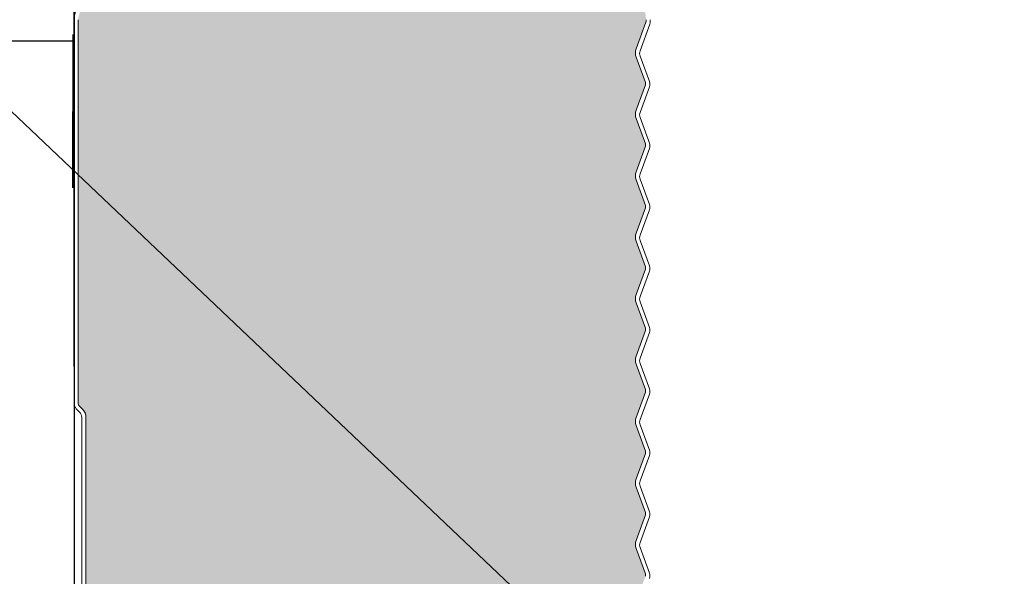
# Model space of a CAD drawing. Header units: metres. Extents: x 1316.5 to 1415.3, y -94.1 to -52.
# Tile 27 of 256: x 1332.478 to 1332.734, y -56.092 to -55.947. Entities that reach past the tile are written whole.
import ezdxf

# ---------------------------------------------------------------- set-up
doc = ezdxf.new("R2010")
doc.units = ezdxf.units.M
doc.header["$PDMODE"] = 65
doc.linetypes.add('AUSGEZOGEN', pattern=[0])
doc.linetypes.add('STRICHPUNKT2_S5', pattern=[0.1, 0.07, -0.01, 0.01, -0.01])
for name, color, linetype, lineweight in [('XR$8$Achsen', 4, 'AUSGEZOGEN', 13), ('XR$8$Dach', 3, 'AUSGEZOGEN', 18), ('XR$8$Dichtband', 251, 'AUSGEZOGEN', 13), ('XR$8$L035', 4, 'AUSGEZOGEN', 13), ('XR$8$Maßlinie 1_50', 7, 'AUSGEZOGEN', 25), ('XR$8$Möblierung', 4, 'AUSGEZOGEN', 13), ('XR$8$Wand', 1, 'AUSGEZOGEN', 50)]:
    doc.layers.add(name, color=color, linetype=linetype, lineweight=lineweight)
doc.styles.add('ARIAL', font='arial.ttf')
doc.dimstyles.new('DIMSTYLE_4', dxfattribs={"dimtxt": 0.04, "dimasz": 0.03, "dimexe": 0, "dimexo": 1e-06, "dimgap": 0.02, "dimtad": 2, "dimdec": 1, "dimlfac": 100, "dimrnd": 0.5, "dimzin": 4, "dimdsep": 46, "dimtxsty": 'ARIAL', "dimblk1": 'ALL_ML_KREIS', "dimblk2": 'ALL_ML_KREIS', "dimsah": 1, "dimcen": 0, "dimse1": 1, "dimse2": 1, "dimclrd": 7, "dimclre": 7, "dimclrt": 7, "dimadec": 0, "dimazin": 0, "dimtfac": 1, "dimtdec": 0, "dimtix": 1, "dimtmove": 2, "dimatfit": 3, "dimfxl": 0, "dimtzin": 0, "dimlwd": 0, "dimlwe": 25, "dimarcsym": 0})

# ---------------------------------------------------------------- blocks, each defined once
blk = doc.blocks.new('COMPLEXOBJECT_108')
at = {"layer": 'XR$8$Möblierung', "linetype": 'AUSGEZOGEN', "lineweight": 25, "true_color": 0xf0e39c, "transparency": 33554687}
blk.add_hatch(color=41, dxfattribs=at).paths.add_polyline_path([(1332.63813, -56.62927), (1332.63933, -56.63255), (1332.63933, -56.63989), (1332.63813, -56.64317), (1332.63805, -56.64348), (1332.63799, -56.64374), (1332.63797, -56.64437), (1332.63806, -56.64502), (1332.63813, -56.64529), (1332.63933, -56.64857), (1332.63933, -56.65591), (1332.63813, -56.65919), (1332.63804, -56.65953), (1332.63799, -56.65977), (1332.63797, -56.65996), (1332.63796, -56.66019), (1332.63798, -56.66063), (1332.63804, -56.66101), (1332.63803, -56.66101), (1332.64055, -56.66795), (1332.64055, -56.66856), (1332.63813, -56.67521), (1332.63813, -56.67732), (1332.64055, -56.68397), (1332.64055, -56.68458), (1332.63813, -56.69122), (1332.63813, -56.69334), (1332.64055, -56.69998), (1332.64055, -56.7006), (1332.63813, -56.70724), (1332.63813, -56.70936), (1332.64055, -56.716), (1332.64055, -56.71662), (1332.63813, -56.72326), (1332.63813, -56.72538), (1332.64055, -56.73202), (1332.64055, -56.73263), (1332.63813, -56.73927), (1332.63813, -56.74139), (1332.64055, -56.74804), (1332.64055, -56.74865), (1332.63813, -56.75529), (1332.63813, -56.75741), (1332.64055, -56.76405), (1332.64055, -56.76467), (1332.63813, -56.77131), (1332.63813, -56.77343), (1332.64055, -56.78007), (1332.64055, -56.78069), (1332.63813, -56.78733), (1332.63813, -56.78944), (1332.64055, -56.79609), (1332.64055, -56.7967), (1332.63813, -56.80334), (1332.63813, -56.80546), (1332.64055, -56.8121), (1332.64055, -56.81272), (1332.63813, -56.81936), (1332.63813, -56.82148), (1332.64055, -56.82812), (1332.64055, -56.82874), (1332.63813, -56.83538), (1332.63813, -56.8375), (1332.64055, -56.84414), (1332.64055, -56.84475), (1332.63813, -56.8514), (1332.63813, -56.85351), (1332.64055, -56.86016), (1332.64055, -56.86077), (1332.63813, -56.86741), (1332.63813, -56.86953), (1332.64055, -56.87617), (1332.64055, -56.87679), (1332.63813, -56.88343), (1332.63813, -56.88555), (1332.63992, -56.89045), (1332.4948, -56.89045), (1332.4948, -56.88252), (1332.4939, -56.88033), (1332.49307, -56.8795), (1332.4928, -56.87886), (1332.4928, -56.77852), (1332.49307, -56.77788), (1332.4939, -56.77705), (1332.4948, -56.77486), (1332.4948, -56.67452), (1332.4939, -56.67233), (1332.49307, -56.6715), (1332.4928, -56.67086), (1332.4928, -56.66101), (1332.4928, -56.57052), (1332.49307, -56.56988), (1332.4939, -56.56905), (1332.4948, -56.56686), (1332.4948, -56.46652), (1332.4939, -56.46433), (1332.49307, -56.4635), (1332.4928, -56.46286), (1332.4928, -56.36252), (1332.49307, -56.36188), (1332.4939, -56.36105), (1332.4948, -56.35886), (1332.4948, -56.25852), (1332.4939, -56.25633), (1332.49307, -56.2555), (1332.4928, -56.25486), (1332.4928, -56.15452), (1332.49307, -56.15388), (1332.4939, -56.15305), (1332.4948, -56.15086), (1332.4948, -56.05052), (1332.4939, -56.04833), (1332.49307, -56.0475), (1332.4928, -56.04686), (1332.4928, -55.94682), (1332.49286, -55.94608), (1332.49307, -55.94532), (1332.49343, -55.94441), (1332.49374, -55.944), (1332.49424, -55.94335), (1332.49525, -55.94257), (1332.49643, -55.94208), (1332.4977, -55.94192), (1332.5027, -55.94192), (1332.50402, -55.94174), (1332.50525, -55.94123), (1332.50631, -55.94042), (1332.50712, -55.93937), (1332.50763, -55.93814), (1332.5078, -55.93682), (1332.5078, -55.91749), (1332.50916, -55.9141), (1332.51239, -55.91074), (1332.51334, -55.90973), (1332.51262, -55.91049), (1332.51292, -55.91007), (1332.5132, -55.90967), (1332.51339, -55.90921), (1332.51364, -55.90847), (1332.51379, -55.9076), (1332.5138, -55.90721), (1332.5138, -55.88451), (1332.51954, -55.88431), (1332.5238, -55.90847), (1332.52488, -55.90828), (1332.52339, -55.89983), (1332.52308, -55.89807), (1332.52332, -55.89879), (1332.52332, -55.89882), (1332.52342, -55.89912), (1332.52373, -55.89945), (1332.52388, -55.89953), (1332.52402, -55.89958), (1332.5242, -55.89961), (1332.52445, -55.89961), (1332.52447, -55.8996), (1332.5248, -55.89953), (1332.52504, -55.8994), (1332.52515, -55.89932), (1332.52527, -55.89918), (1332.52534, -55.89907), (1332.52539, -55.89894), (1332.52543, -55.89881), (1332.52546, -55.89863), (1332.52544, -55.89352), (1332.52386, -55.88458), (1332.61504, -55.88458), (1332.61261, -55.8984), (1332.61369, -55.89859), (1332.61656, -55.88231), (1332.61712, -55.88104), (1332.61819, -55.88018), (1332.61937, -55.87995), (1332.61941, -55.87991), (1332.61944, -55.87993), (1332.61954, -55.87991), (1332.62087, -55.8803), (1332.62186, -55.88125), (1332.62231, -55.88256), (1332.62373, -55.89882), (1332.62373, -55.93282), (1332.62387, -55.9342), (1332.62427, -55.93553), (1332.62493, -55.93676), (1332.62581, -55.93784), (1332.62689, -55.93872), (1332.62811, -55.93937), (1332.62945, -55.93978), (1332.63083, -55.93991), (1332.63383, -55.93991), (1332.63518, -55.94005), (1332.63647, -55.94044), (1332.63766, -55.94108), (1332.63871, -55.94194), (1332.63957, -55.94298), (1332.64021, -55.94417), (1332.6406, -55.94547), (1332.64073, -55.94682), (1332.64073, -55.94713), (1332.64068, -55.94743), (1332.63924, -55.9514), (1332.63813, -55.95443), (1332.63813, -55.95655), (1332.64055, -55.96319), (1332.64055, -55.9638), (1332.63813, -55.97044), (1332.63813, -55.97256), (1332.64055, -55.9792), (1332.64055, -55.97982), (1332.63813, -55.98646), (1332.63813, -55.98858), (1332.64055, -55.99522), (1332.64055, -55.99584), (1332.63813, -56.00248), (1332.63813, -56.0046), (1332.64055, -56.01124), (1332.64055, -56.01185), (1332.63813, -56.0185), (1332.63813, -56.02061), (1332.64055, -56.02726), (1332.64055, -56.02787), (1332.63813, -56.03451), (1332.63813, -56.03663), (1332.64055, -56.04327), (1332.64055, -56.04389), (1332.63813, -56.05053), (1332.63813, -56.05265), (1332.64055, -56.05929), (1332.64055, -56.05991), (1332.63813, -56.06655), (1332.63813, -56.06867), (1332.64055, -56.07531), (1332.64055, -56.07592), (1332.63813, -56.08257), (1332.63813, -56.08468), (1332.64055, -56.09133), (1332.64055, -56.09194), (1332.63813, -56.09858), (1332.63813, -56.1007), (1332.64055, -56.10734), (1332.64055, -56.10796), (1332.63813, -56.1146), (1332.63813, -56.11672), (1332.64055, -56.12336), (1332.64055, -56.12398), (1332.63813, -56.13062), (1332.63813, -56.13274), (1332.64055, -56.13938), (1332.64055, -56.13999), (1332.63813, -56.14663), (1332.63813, -56.14875), (1332.64055, -56.1554), (1332.64055, -56.15601), (1332.63813, -56.16265), (1332.63813, -56.16477), (1332.64055, -56.17141), (1332.64055, -56.17203), (1332.63813, -56.17867), (1332.63813, -56.18079), (1332.64055, -56.18743), (1332.64055, -56.18804), (1332.63813, -56.19469), (1332.63813, -56.1968), (1332.64055, -56.20345), (1332.64055, -56.20406), (1332.63813, -56.2107), (1332.63813, -56.21282), (1332.64055, -56.21946), (1332.64055, -56.22008), (1332.63813, -56.22672), (1332.63813, -56.22884), (1332.64055, -56.23548), (1332.64055, -56.2361), (1332.63813, -56.24274), (1332.63813, -56.24486), (1332.64055, -56.2515), (1332.64055, -56.25211), (1332.63813, -56.25876), (1332.63813, -56.26087), (1332.64055, -56.26752), (1332.64055, -56.26813), (1332.63813, -56.27477), (1332.63813, -56.27689), (1332.64055, -56.28353), (1332.64055, -56.28415), (1332.63813, -56.29079), (1332.63813, -56.29291), (1332.64055, -56.29955), (1332.64055, -56.30017), (1332.63813, -56.30681), (1332.63813, -56.30893), (1332.64055, -56.31557), (1332.64055, -56.31618), (1332.63813, -56.32282), (1332.63813, -56.32494), (1332.64055, -56.33159), (1332.64055, -56.3322), (1332.63813, -56.33884), (1332.63813, -56.34096), (1332.64055, -56.3476), (1332.64055, -56.34822), (1332.63813, -56.35486), (1332.63813, -56.35698), (1332.64055, -56.36362), (1332.64055, -56.36424), (1332.63813, -56.37088), (1332.63813, -56.373), (1332.64055, -56.37964), (1332.64055, -56.38025), (1332.63813, -56.38689), (1332.63813, -56.38901), (1332.64055, -56.39565), (1332.64055, -56.39627), (1332.63813, -56.40291), (1332.63813, -56.40503), (1332.64055, -56.41167), (1332.64055, -56.41229), (1332.63813, -56.41893), (1332.63813, -56.42105), (1332.64055, -56.42769), (1332.64055, -56.4283), (1332.63813, -56.43495), (1332.63813, -56.43706), (1332.64055, -56.44371), (1332.64055, -56.44432), (1332.63813, -56.45096), (1332.63813, -56.45308), (1332.64055, -56.45972), (1332.64055, -56.46034), (1332.63813, -56.46698), (1332.63813, -56.4691), (1332.64055, -56.47574), (1332.64055, -56.47636), (1332.63813, -56.483), (1332.63813, -56.48512), (1332.64055, -56.49176), (1332.64055, -56.49237), (1332.63813, -56.49902), (1332.63813, -56.50113), (1332.64055, -56.50778), (1332.64055, -56.50839), (1332.63813, -56.51503), (1332.63813, -56.51715), (1332.64055, -56.52379), (1332.64055, -56.52441), (1332.63813, -56.53105), (1332.63813, -56.53317), (1332.64055, -56.53981), (1332.64055, -56.54043), (1332.63813, -56.54707), (1332.63813, -56.54919), (1332.64055, -56.55583), (1332.64055, -56.55644), (1332.63813, -56.56308), (1332.63813, -56.5652), (1332.64055, -56.57185), (1332.64055, -56.57246), (1332.63813, -56.5791), (1332.63813, -56.58122), (1332.64055, -56.58786), (1332.64055, -56.58848), (1332.63813, -56.59512), (1332.63813, -56.59724), (1332.64055, -56.60388), (1332.64055, -56.60449), (1332.63813, -56.61114), (1332.63813, -56.61271), (1332.63813, -56.61325), (1332.63933, -56.61653), (1332.64055, -56.6199), (1332.64055, -56.62051), (1332.63813, -56.62715), (1332.63806, -56.6274), (1332.63797, -56.62792), (1332.63795, -56.6281), (1332.63795, -56.62833), (1332.6381, -56.62918)], flags=16)
at = {"layer": 'XR$8$Dichtband', "transparency": 33554687}
for p, q in [((1332.63813, -55.95443), (1332.64068, -55.94743)), ((1332.64073, -55.94713), (1332.64073, -55.94682)), ((1332.64055, -55.96319), (1332.63813, -55.95655)), ((1332.63813, -55.97044), (1332.64055, -55.9638)), ((1332.64055, -55.9792), (1332.63813, -55.97256)), ((1332.63813, -55.98646), (1332.64055, -55.97982)), ((1332.64055, -55.99522), (1332.63813, -55.98858)), ((1332.63813, -56.00248), (1332.64055, -55.99584)), ((1332.64055, -56.01124), (1332.63813, -56.0046)), ((1332.63813, -56.0185), (1332.64055, -56.01185)), ((1332.64055, -56.02726), (1332.63813, -56.02061)), ((1332.63813, -56.03451), (1332.64055, -56.02787)), ((1332.64055, -56.04327), (1332.63813, -56.03663)), ((1332.63813, -56.05053), (1332.64055, -56.04389)), ((1332.49307, -56.0475), (1332.4939, -56.04833)), ((1332.4948, -56.05052), (1332.4948, -56.15086)), ((1332.64055, -56.05929), (1332.63813, -56.05265)), ((1332.63813, -56.06655), (1332.64055, -56.05991)), ((1332.64055, -56.07531), (1332.63813, -56.06867)), ((1332.63813, -56.08257), (1332.64055, -56.07592)), ((1332.64055, -56.09133), (1332.63813, -56.08468))]:
    blk.add_line(p, q, dxfattribs=at)
blk.add_lwpolyline([(1332.4928, -55.94682), (1332.4928, -55.95069), (1332.4928, -56.04686)], dxfattribs=at)
for centre, radius, start, end in [((1332.63983, -55.94713), 0.0009, 340.0189, 0), ((1332.64105, -55.95549), 0.0031, 160.0189, 199.9791), ((1332.6397, -55.9635), 0.0009, 340.0189, 19.9791), ((1332.64105, -55.9715), 0.0031, 160.0189, 199.9791), ((1332.6397, -55.97951), 0.0009, 340.0189, 19.9791), ((1332.64105, -55.98752), 0.0031, 160.0189, 199.9791), ((1332.6397, -55.99553), 0.0009, 340.0189, 19.9791), ((1332.64105, -56.00354), 0.0031, 160.0189, 199.9791), ((1332.6397, -56.01155), 0.0009, 340.0189, 19.9791), ((1332.64105, -56.01956), 0.0031, 160.0189, 199.9791), ((1332.6397, -56.02756), 0.0009, 340.0189, 19.9791), ((1332.64105, -56.03557), 0.0031, 160.0189, 199.9791), ((1332.6397, -56.04358), 0.0009, 340.0189, 19.9791), ((1332.4937, -56.04686), 0.0009, 180, 225), ((1332.4917, -56.05052), 0.0031, 0, 45), ((1332.64105, -56.05159), 0.0031, 160.0189, 199.9791), ((1332.6397, -56.0596), 0.0009, 340.0189, 19.9791), ((1332.64105, -56.06761), 0.0031, 160.0189, 199.9791), ((1332.6397, -56.07562), 0.0009, 340.0189, 19.9791), ((1332.64105, -56.08362), 0.0031, 160.0189, 199.9791), ((1332.6397, -56.09163), 0.0009, 340.0189, 19.9791)]:
    blk.add_arc(centre, radius, start, end, dxfattribs=at)
at = {"layer": 'XR$8$L035', "transparency": 33554687}
for p, q in [((1332.63813, -55.95443), (1332.64068, -55.94743)), ((1332.64171, -55.94797), (1332.63917, -55.95496)), ((1332.64073, -55.94713), (1332.64073, -55.94682)), ((1332.64183, -55.94682), (1332.64183, -55.94729)), ((1332.63917, -55.95633), (1332.64158, -55.96297)), ((1332.64055, -55.96319), (1332.63813, -55.95655)), ((1332.63813, -55.97044), (1332.64055, -55.9638)), ((1332.64158, -55.96434), (1332.63917, -55.97098)), ((1332.64055, -55.9792), (1332.63813, -55.97256)), ((1332.63917, -55.97235), (1332.64158, -55.97899)), ((1332.63813, -55.98646), (1332.64055, -55.97982)), ((1332.64158, -55.98036), (1332.63917, -55.987)), ((1332.64055, -55.99522), (1332.63813, -55.98858)), ((1332.63917, -55.98836), (1332.64158, -55.99501)), ((1332.63813, -56.00248), (1332.64055, -55.99584)), ((1332.64158, -55.99637), (1332.63917, -56.00301)), ((1332.64055, -56.01124), (1332.63813, -56.0046)), ((1332.63917, -56.00438), (1332.64158, -56.01102)), ((1332.63813, -56.0185), (1332.64055, -56.01185)), ((1332.64158, -56.01239), (1332.63917, -56.01903)), ((1332.64055, -56.02726), (1332.63813, -56.02061)), ((1332.63917, -56.0204), (1332.64158, -56.02704)), ((1332.63813, -56.03451), (1332.64055, -56.02787)), ((1332.64158, -56.02841), (1332.63917, -56.03505)), ((1332.64055, -56.04327), (1332.63813, -56.03663)), ((1332.63917, -56.03642), (1332.64158, -56.04306)), ((1332.63813, -56.05053), (1332.64055, -56.04389)), ((1332.64158, -56.04442), (1332.63917, -56.05107)), ((1332.49312, -56.04911), (1332.49229, -56.04828)), ((1332.49307, -56.0475), (1332.4939, -56.04833)), ((1332.4937, -56.15086), (1332.4937, -56.05052)), ((1332.4948, -56.05052), (1332.4948, -56.15086)), ((1332.64055, -56.05929), (1332.63813, -56.05265)), ((1332.63917, -56.05243), (1332.64158, -56.05908)), ((1332.63813, -56.06655), (1332.64055, -56.05991)), ((1332.64158, -56.06044), (1332.63917, -56.06708)), ((1332.64055, -56.07531), (1332.63813, -56.06867)), ((1332.63917, -56.06845), (1332.64158, -56.07509)), ((1332.63813, -56.08257), (1332.64055, -56.07592)), ((1332.64158, -56.07646), (1332.63917, -56.0831)), ((1332.64055, -56.09133), (1332.63813, -56.08468)), ((1332.63917, -56.08447), (1332.64158, -56.09111))]:
    blk.add_line(p, q, dxfattribs=at)
at = {"layer": 'XR$8$L035', "color": 30, "linetype": 'AUSGEZOGEN', "lineweight": 35, "transparency": 33554687}
blk.add_line((1332.49135, -55.99069), (1332.49144, -55.95069), dxfattribs=at)
at = {"layer": 'XR$8$L035', "transparency": 33554687}
for points in [[(1332.4917, -56.04686), (1332.4917, -55.95069), (1332.4917, -55.94682)], [(1332.4928, -55.94682), (1332.4928, -55.95069), (1332.4928, -56.04686)]]:
    blk.add_lwpolyline(points, dxfattribs=at)
for centre, radius, start, end in [((1332.4977, -55.94682), 0.006, 90.0002, 180), ((1332.63983, -55.94713), 0.0009, 340.0189, 0), ((1332.63983, -55.94729), 0.002, 340.0189, 0), ((1332.64105, -55.95549), 0.0031, 160.0189, 199.9791), ((1332.64105, -55.95565), 0.002, 160.0189, 199.9791), ((1332.6397, -55.9635), 0.0009, 340.0189, 19.9791), ((1332.6397, -55.96366), 0.002, 340.0189, 19.9791), ((1332.64105, -55.9715), 0.0031, 160.0189, 199.9791), ((1332.64105, -55.97166), 0.002, 160.0189, 199.9791), ((1332.6397, -55.97951), 0.0009, 340.0189, 19.9791), ((1332.6397, -55.97967), 0.002, 340.0189, 19.9791), ((1332.64105, -55.98752), 0.0031, 160.0189, 199.9791), ((1332.64105, -55.98768), 0.002, 160.0189, 199.9791), ((1332.6397, -55.99553), 0.0009, 340.0189, 19.9791), ((1332.6397, -55.99569), 0.002, 340.0189, 19.9791), ((1332.64105, -56.00354), 0.0031, 160.0189, 199.9791), ((1332.64105, -56.0037), 0.002, 160.0189, 199.9791), ((1332.6397, -56.01155), 0.0009, 340.0189, 19.9791), ((1332.6397, -56.01171), 0.002, 340.0189, 19.9791), ((1332.64105, -56.01956), 0.0031, 160.0189, 199.9791), ((1332.64105, -56.01972), 0.002, 160.0189, 199.9791), ((1332.6397, -56.02756), 0.0009, 340.0189, 19.9791), ((1332.6397, -56.02772), 0.002, 340.0189, 19.9791), ((1332.64105, -56.03557), 0.0031, 160.0189, 199.9791), ((1332.64105, -56.03573), 0.002, 160.0189, 199.9791), ((1332.6397, -56.04358), 0.0009, 340.0189, 19.9791), ((1332.6397, -56.04374), 0.002, 340.0189, 19.9791), ((1332.4937, -56.04686), 0.002, 180, 225), ((1332.4937, -56.04686), 0.0009, 180, 225), ((1332.4917, -56.05052), 0.0031, 0, 45), ((1332.4917, -56.05052), 0.002, 0, 45), ((1332.64105, -56.05159), 0.0031, 160.0189, 199.9791), ((1332.64105, -56.05175), 0.002, 160.0189, 199.9791), ((1332.6397, -56.05976), 0.002, 340.0189, 19.9791), ((1332.6397, -56.0596), 0.0009, 340.0189, 19.9791), ((1332.64105, -56.06761), 0.0031, 160.0189, 199.9791), ((1332.64105, -56.06777), 0.002, 160.0189, 199.9791), ((1332.6397, -56.07562), 0.0009, 340.0189, 19.9791), ((1332.6397, -56.07578), 0.002, 340.0189, 19.9791), ((1332.64105, -56.08362), 0.0031, 160.0189, 199.9791), ((1332.64105, -56.08378), 0.002, 160.0189, 199.9791), ((1332.6397, -56.09163), 0.0009, 340.0189, 19.9791), ((1332.6397, -56.09179), 0.002, 340.0189, 19.9791)]:
    blk.add_arc(centre, radius, start, end, dxfattribs=at)
blk = doc.blocks.new('ALL_ML_KREIS')
at = {"color": 0, "linetype": 'ByBlock', "lineweight": -2}
for p, q in [((0, -0.5), (0, 0.5)), ((-1, 0), (0.5, 0))]:
    blk.add_line(p, q, dxfattribs=at)
blk.add_circle((0, 0), 0.15, dxfattribs=at)
blk = doc.blocks.new('*D598')
at = {"layer": 'DEFPOINTS', "color": 7, "linetype": 'AUSGEZOGEN', "lineweight": 25, "transparency": 33554687}
for p in [(1332.3417, -55.91231), (1332.3417, -56.70231), (1333.31359, -56.70231)]:
    blk.add_point(p, dxfattribs=at)
at = {"layer": 'XR$8$Maßlinie 1_50', "color": 7, "linetype": 'AUSGEZOGEN', "lineweight": -2, "transparency": 33554687}
blk.add_line((1333.31359, -56.70231), (1333.31359, -55.91231), dxfattribs=at)
at = {"layer": 'XR$8$Maßlinie 1_50', "color": 7, "linetype": 'AUSGEZOGEN', "lineweight": 25, "transparency": 33554687, "xscale": 0.03, "yscale": 0.03, "zscale": 0.03}
for p, rotation in [((1333.31359, -55.91231), 90), ((1333.31359, -56.70231), 270)]:
    blk.add_blockref('ALL_ML_KREIS', p, dxfattribs=dict(at, rotation=rotation))
at = {"layer": 'XR$8$Maßlinie 1_50', "color": 7, "linetype": 'AUSGEZOGEN', "lineweight": 25, "transparency": 33554687, "insert": (1333.28291, -56.30916), "char_height": 0.04, "width": 0.16, "attachment_point": 5, "rotation": 90, "style": 'ARIAL'}
blk.add_mtext('\\A1;{\\A1;{79\\H0.026400;\\S^ ;}}', dxfattribs=at)

msp = doc.modelspace()

# ---------------------------------------------------------------- linework, layer by layer
at = {"layer": 'XR$8$Achsen', "color": 4, "linetype": 'STRICHPUNKT2_S5', "lineweight": 35, "transparency": 33554687}
for p, q in [((1332.4917, -54.73728), (1332.4917, -57.31923)), ((1332.4917, -55.95243), (1332.4917, -55.64337))]:
    msp.add_line(p, q, dxfattribs=at)
at = {"layer": 'XR$8$Dach', "color": 7, "linetype": 'AUSGEZOGEN', "lineweight": 25, "transparency": 33554687}
for q in [(1332.0917, -55.95243), (1332.4917, -56.89045)]:
    msp.add_line((1332.4917, -55.95243), q, dxfattribs=at)
at = {"layer": 'XR$8$Wand', "color": 3, "linetype": 'AUSGEZOGEN', "lineweight": 13, "transparency": 33554687}
msp.add_line((1332.72929, -56.21185), (1332.42653, -55.92439), dxfattribs=at)

# ---------------------------------------------------------------- block references
at = {"layer": 'XR$8$L035', "color": 30, "linetype": 'AUSGEZOGEN', "lineweight": 35, "transparency": 33554687}
msp.add_blockref('COMPLEXOBJECT_108', (0, 0), dxfattribs=at)

# ---------------------------------------------------------------- dimensions: what is measured, and where the dimension line sits
at = {"layer": 'XR$8$Maßlinie 1_50', "color": 7, "linetype": 'AUSGEZOGEN', "lineweight": 25, "transparency": 33554687}
dim = msp.add_linear_dim(base=(1333.31359, -55.91231), p1=(1332.3417, -56.70231), p2=(1332.3417, -55.91231), angle=90, dimstyle='DIMSTYLE_4', override={"dimpost": '<>', "dimclrd": 7, "dimclre": 7, "dimclrt": 7, "dimlwd": 0, "dimlwe": 25}, dxfattribs=at)
dim.commit()
dim.dimension.update_dxf_attribs({"geometry": '*D598', "text_midpoint": (1333.28291, -56.30916), "dimtype": 160})

doc.saveas('drawing.dxf')
